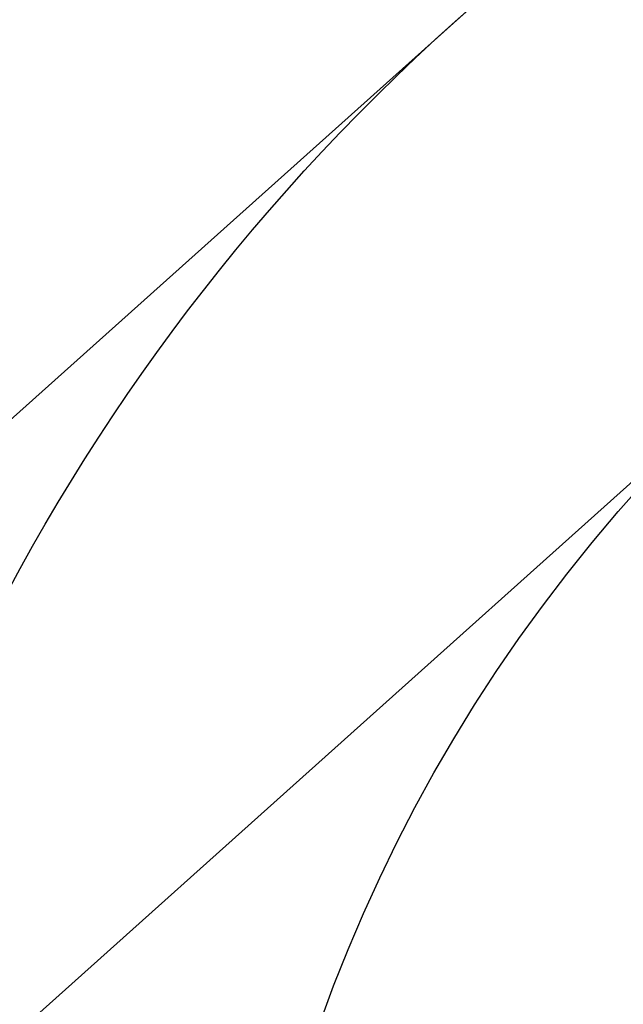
# Model space of a CAD drawing. Header units: millimetres. Extents: x -257 to 273, y -282 to 246.
# Tile 82 of 256: x -244.71 to -242.09, y -208.91 to -204.64. Entities that reach past the tile are written whole.
import ezdxf

# ---------------------------------------------------------------- set-up
doc = ezdxf.new("R2010")
doc.units = ezdxf.units.MM
doc.layers.add('Layer 01', color=7, linetype='Continuous', true_color=0x000000)

# ---------------------------------------------------------------- blocks, each defined once
blk = doc.blocks.new('Verpan Serie 430 Chair_Ben bagtil_til skrå sæderamme_20.05.15')
at = {"layer": 'Layer 01', "color": 253, "true_color": 0x999999}
for p, q in [((7, 738), (7, 0)), ((9, 738), (9, 0))]:
    blk.add_line(p, q, dxfattribs=at)
at = {"layer": 'Layer 01', "color": 253, "true_color": 0x999999, "extrusion": (0, -1, 0)}
for radius, start, end in [(9, 90, 270), (9, 270, 90), (7, 270, 90)]:
    blk.add_arc((0, 0, -369), radius, start, end, dxfattribs=at)
blk = doc.blocks.new('430 dining chair')
at = {"layer": 'Layer 01', "extrusion": (0.74444, -0.034899, -0.666776), "rotation": 268.2095973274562}
blk.add_blockref('Verpan Serie 430 Chair_Ben bagtil_til skrå sæderamme_20.05.15', (-449.1123, 14.0386, -325.3887), dxfattribs=at)

msp = doc.modelspace()

# ---------------------------------------------------------------- block references
at = {"layer": 'Layer 01', "extrusion": (0, -1, 2.28891e-16)}
msp.add_blockref('430 dining chair', (7.5, 70.1863, -7.4778), dxfattribs=at)

doc.saveas('drawing.dxf')
